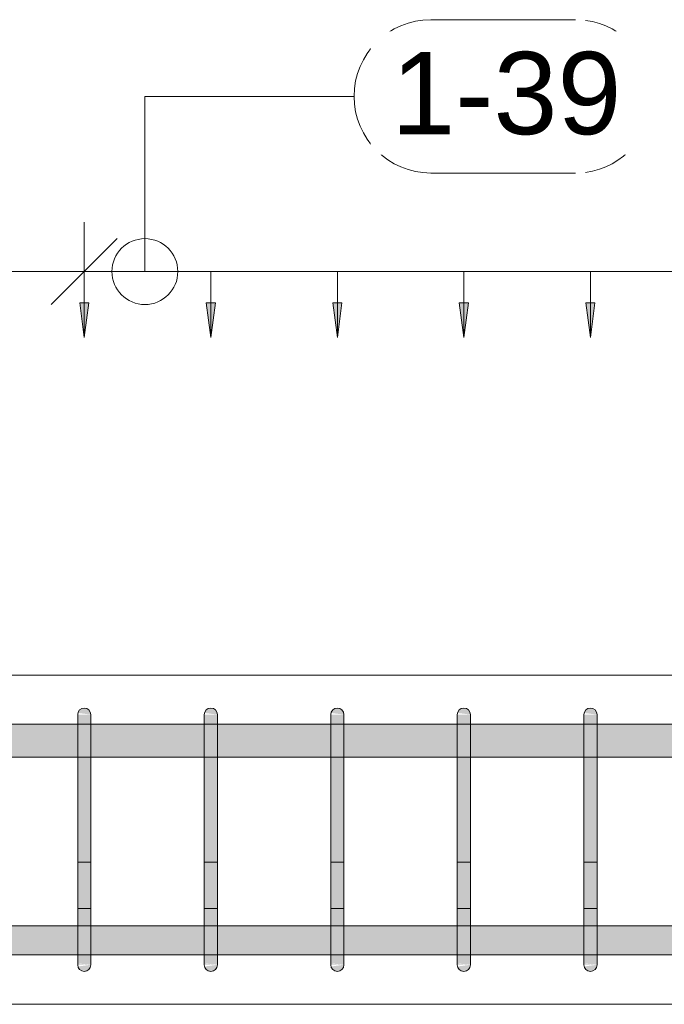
# Model space of a CAD drawing. Header units: millimetres. Extents: x 4307 to 42792, y 1610 to 10025.
# Tile 129 of 256: x 18543 to 19032, y 8670 to 9418. Entities that reach past the tile are written whole.
import ezdxf

# ---------------------------------------------------------------- set-up
doc = ezdxf.new("R2010")
doc.units = ezdxf.units.MM
for name, color, linetype, lineweight in [('A-ANNO-DIMS', 211, 'Continuous', 5), ('A-ANNO-DIMS-25', 211, 'Continuous', 5), ('S-BEAM', 12, 'Continuous', 9), ('S-RBAR', 171, 'Continuous', 5), ('S-RBAR-IDEN', 171, 'Continuous', 5)]:
    doc.layers.add(name, color=color, linetype=linetype, lineweight=lineweight)
doc.styles.add('Arial_1', font='arial.ttf', dxfattribs={"height": 62.5})
doc.styles.add('ISOCPEUR_2', font='isocpeur.ttf', dxfattribs={"width": 0.8, "height": 50})
doc.dimstyles.new('Vnitřní', dxfattribs={"dimscale": 304.8, "dimtxt": 49.799059, "dimasz": 0.164042, "dimexe": 0.123031, "dimexo": 0.0625, "dimgap": 0, "dimtad": 1, "dimdec": 0, "dimzin": 0, "dimdsep": 46, "dimtxsty": 'ISOCPEUR_2', "dimblk1": 'OBLIQUE', "dimblk2": 'OBLIQUE', "dimsah": 1, "dimcen": 0.09, "dimdle": 0.123031, "dimazin": 0, "dimtfac": 1, "dimtdec": 4, "dimtix": 1, "dimtmove": 0, "dimatfit": 3, "dimfxl": 0.123031, "dimfxlon": 1, "dimtvp": 1, "dimtolj": 1, "dimtzin": 0, "dimarcsym": 2})
doc.dimstyles.new('Výztuž_kusy__řezy_', dxfattribs={"dimscale": 304.8, "dimtxt": 0.18, "dimasz": 0, "dimexe": 0, "dimexo": 0.0625, "dimgap": 0.082021, "dimtad": 1, "dimdec": 0, "dimzin": 0, "dimdsep": 46, "dimtxsty": 'Arial_1', "dimblk1": 'NONE', "dimblk2": 'NONE', "dimsah": 1, "dimcen": 0.09, "dimazin": 0, "dimtfac": 1, "dimtdec": 4, "dimtix": 1, "dimtmove": 0, "dimatfit": 3, "dimfxl": 0.164042, "dimfxlon": 1, "dimtvp": 1, "dimtfill": 1, "dimtolj": 1, "dimtzin": 0, "dimarcsym": 2})

# ---------------------------------------------------------------- blocks, each defined once
blk = doc.blocks.new('DIMBLOCK134-V1')
at = {"layer": 'A-ANNO-DIMS-25'}
for points in [[(18591.8, 9176.43), (18595.26, 9202.72), (18588.33, 9202.72)], [(18687.81, 9176.43), (18691.27, 9202.72), (18684.35, 9202.72)]]:
    blk.add_hatch(color=256, dxfattribs=at).paths.add_polyline_path(points)
for p, q in [((18591.8, 9226.43), (18687.81, 9226.43)), ((18591.8, 9226.43), (18591.8, 9226.43)), ((18591.8, 9226.43), (18591.8, 9176.43)), ((18687.81, 9226.43), (18687.81, 9226.43)), ((18687.81, 9226.43), (18687.81, 9176.43)), ((18595.26, 9202.72), (18588.33, 9202.72)), ((18588.33, 9202.72), (18591.8, 9176.43)), ((18591.8, 9176.43), (18595.26, 9202.72)), ((18691.27, 9202.72), (18684.35, 9202.72)), ((18684.35, 9202.72), (18687.81, 9176.43)), ((18687.81, 9176.43), (18691.27, 9202.72))]:
    blk.add_line(p, q, dxfattribs=at)
blk = doc.blocks.new('_None')
blk = doc.blocks.new('DIMBLOCK135-V1')
at = {"layer": 'A-ANNO-DIMS-25'}
for points in [[(18687.81, 9176.43), (18691.27, 9202.72), (18684.35, 9202.72)], [(18783.83, 9176.43), (18787.29, 9202.72), (18780.37, 9202.72)]]:
    blk.add_hatch(color=256, dxfattribs=at).paths.add_polyline_path(points)
for p, q in [((18687.81, 9226.43), (18783.83, 9226.43)), ((18687.81, 9226.43), (18687.81, 9226.43)), ((18687.81, 9226.43), (18687.81, 9176.43)), ((18783.83, 9226.43), (18783.83, 9226.43)), ((18783.83, 9226.43), (18783.83, 9176.43)), ((18691.27, 9202.72), (18684.35, 9202.72)), ((18684.35, 9202.72), (18687.81, 9176.43)), ((18687.81, 9176.43), (18691.27, 9202.72)), ((18787.29, 9202.72), (18780.37, 9202.72)), ((18780.37, 9202.72), (18783.83, 9176.43)), ((18783.83, 9176.43), (18787.29, 9202.72))]:
    blk.add_line(p, q, dxfattribs=at)
blk = doc.blocks.new('DIMBLOCK136-V1')
at = {"layer": 'A-ANNO-DIMS-25'}
for points in [[(18783.83, 9176.43), (18787.29, 9202.72), (18780.37, 9202.72)], [(18879.84, 9176.43), (18883.3, 9202.72), (18876.38, 9202.72)]]:
    blk.add_hatch(color=256, dxfattribs=at).paths.add_polyline_path(points)
for p, q in [((18783.83, 9226.43), (18879.84, 9226.43)), ((18783.83, 9226.43), (18783.83, 9226.43)), ((18783.83, 9226.43), (18783.83, 9176.43)), ((18879.84, 9226.43), (18879.84, 9226.43)), ((18879.84, 9226.43), (18879.84, 9176.43)), ((18787.29, 9202.72), (18780.37, 9202.72)), ((18780.37, 9202.72), (18783.83, 9176.43)), ((18783.83, 9176.43), (18787.29, 9202.72)), ((18883.3, 9202.72), (18876.38, 9202.72)), ((18876.38, 9202.72), (18879.84, 9176.43)), ((18879.84, 9176.43), (18883.3, 9202.72))]:
    blk.add_line(p, q, dxfattribs=at)
blk = doc.blocks.new('DIMBLOCK137-V1')
at = {"layer": 'A-ANNO-DIMS-25'}
for points in [[(18879.84, 9176.43), (18883.3, 9202.72), (18876.38, 9202.72)], [(18975.86, 9176.43), (18979.32, 9202.72), (18972.4, 9202.72)]]:
    blk.add_hatch(color=256, dxfattribs=at).paths.add_polyline_path(points)
for p, q in [((18879.84, 9226.43), (18975.86, 9226.43)), ((18879.84, 9226.43), (18879.84, 9226.43)), ((18879.84, 9226.43), (18879.84, 9176.43)), ((18975.86, 9226.43), (18975.86, 9226.43)), ((18975.86, 9226.43), (18975.86, 9176.43)), ((18883.3, 9202.72), (18876.38, 9202.72)), ((18876.38, 9202.72), (18879.84, 9176.43)), ((18879.84, 9176.43), (18883.3, 9202.72)), ((18979.32, 9202.72), (18972.4, 9202.72)), ((18972.4, 9202.72), (18975.86, 9176.43)), ((18975.86, 9176.43), (18979.32, 9202.72))]:
    blk.add_line(p, q, dxfattribs=at)
blk = doc.blocks.new('DIMBLOCK138-V1')
at = {"layer": 'A-ANNO-DIMS-25'}
for points in [[(18975.86, 9176.43), (18979.32, 9202.72), (18972.4, 9202.72)], [(19071.87, 9176.43), (19075.34, 9202.72), (19068.41, 9202.72)]]:
    blk.add_hatch(color=256, dxfattribs=at).paths.add_polyline_path(points)
for p, q in [((18975.86, 9226.43), (19071.87, 9226.43)), ((18975.86, 9226.43), (18975.86, 9226.43)), ((18975.86, 9226.43), (18975.86, 9176.43)), ((19071.87, 9226.43), (19071.87, 9226.43)), ((19071.87, 9226.43), (19071.87, 9176.43)), ((18979.32, 9202.72), (18972.4, 9202.72)), ((18972.4, 9202.72), (18975.86, 9176.43)), ((18975.86, 9176.43), (18979.32, 9202.72)), ((19075.34, 9202.72), (19068.41, 9202.72)), ((19068.41, 9202.72), (19071.87, 9176.43)), ((19071.87, 9176.43), (19075.34, 9202.72))]:
    blk.add_line(p, q, dxfattribs=at)
blk = doc.blocks.new('DIMBLOCK147-V1')
at = {"layer": 'A-ANNO-DIMS-25'}
for points in [[(18591.8, 9176.43), (18595.26, 9202.72), (18588.33, 9202.72)], [(18687.81, 9176.43), (18691.27, 9202.72), (18684.35, 9202.72)], [(18783.83, 9176.43), (18787.29, 9202.72), (18780.37, 9202.72)], [(18879.84, 9176.43), (18883.3, 9202.72), (18876.38, 9202.72)], [(18975.86, 9176.43), (18979.32, 9202.72), (18972.4, 9202.72)], [(19071.87, 9176.43), (19075.34, 9202.72), (19068.41, 9202.72)], [(19167.89, 9176.43), (19171.35, 9202.72), (19164.43, 9202.72)], [(19263.91, 9176.43), (19267.37, 9202.72), (19260.44, 9202.72)], [(19359.92, 9176.43), (19363.38, 9202.72), (19356.46, 9202.72)], [(19455.94, 9176.43), (19459.4, 9202.72), (19452.48, 9202.72)], [(19551.95, 9176.43), (19555.41, 9202.72), (19548.49, 9202.72)], [(19647.97, 9176.43), (19651.43, 9202.72), (19644.51, 9202.72)], [(19743.98, 9176.43), (19747.45, 9202.72), (19740.52, 9202.72)], [(19840, 9176.43), (19843.46, 9202.72), (19836.54, 9202.72)]]:
    blk.add_hatch(color=256, dxfattribs=at).paths.add_polyline_path(points)
for p, q in [((18591.8, 9226.43), (19840, 9226.43)), ((18591.8, 9226.43), (18687.81, 9226.43)), ((18591.8, 9226.43), (18591.8, 9226.43)), ((18591.8, 9226.43), (18591.8, 9176.43)), ((18687.81, 9226.43), (18783.83, 9226.43)), ((18687.81, 9226.43), (18687.81, 9226.43)), ((18687.81, 9226.43), (18687.81, 9176.43)), ((18783.83, 9226.43), (18879.84, 9226.43)), ((18783.83, 9226.43), (18783.83, 9226.43)), ((18783.83, 9226.43), (18783.83, 9176.43)), ((18879.84, 9226.43), (18975.86, 9226.43)), ((18879.84, 9226.43), (18879.84, 9226.43)), ((18879.84, 9226.43), (18879.84, 9176.43)), ((18975.86, 9226.43), (19071.87, 9226.43)), ((18975.86, 9226.43), (18975.86, 9226.43)), ((18975.86, 9226.43), (18975.86, 9176.43)), ((19071.87, 9226.43), (19167.89, 9226.43)), ((19071.87, 9226.43), (19071.87, 9226.43)), ((19071.87, 9226.43), (19071.87, 9176.43)), ((19167.89, 9226.43), (19263.91, 9226.43)), ((19167.89, 9226.43), (19167.89, 9226.43)), ((19167.89, 9226.43), (19167.89, 9176.43)), ((19263.91, 9226.43), (19359.92, 9226.43)), ((19263.91, 9226.43), (19263.91, 9226.43)), ((19263.91, 9226.43), (19263.91, 9176.43)), ((19359.92, 9226.43), (19455.94, 9226.43)), ((19359.92, 9226.43), (19359.92, 9226.43)), ((19359.92, 9226.43), (19359.92, 9176.43)), ((19455.94, 9226.43), (19551.95, 9226.43)), ((19455.94, 9226.43), (19455.94, 9226.43)), ((19455.94, 9226.43), (19455.94, 9176.43)), ((19551.95, 9226.43), (19647.97, 9226.43)), ((19551.95, 9226.43), (19551.95, 9226.43)), ((19551.95, 9226.43), (19551.95, 9176.43)), ((19647.97, 9226.43), (19743.98, 9226.43)), ((19647.97, 9226.43), (19647.97, 9226.43)), ((19647.97, 9226.43), (19647.97, 9176.43)), ((19743.98, 9226.43), (19840, 9226.43)), ((19743.98, 9226.43), (19743.98, 9226.43)), ((19743.98, 9226.43), (19743.98, 9176.43)), ((19840, 9226.43), (19840, 9226.43)), ((19840, 9226.43), (19840, 9176.43)), ((18595.26, 9202.72), (18588.33, 9202.72)), ((18588.33, 9202.72), (18591.8, 9176.43)), ((18591.8, 9176.43), (18595.26, 9202.72)), ((18691.27, 9202.72), (18684.35, 9202.72)), ((18684.35, 9202.72), (18687.81, 9176.43)), ((18687.81, 9176.43), (18691.27, 9202.72)), ((18787.29, 9202.72), (18780.37, 9202.72)), ((18780.37, 9202.72), (18783.83, 9176.43)), ((18783.83, 9176.43), (18787.29, 9202.72)), ((18883.3, 9202.72), (18876.38, 9202.72)), ((18876.38, 9202.72), (18879.84, 9176.43)), ((18879.84, 9176.43), (18883.3, 9202.72)), ((18979.32, 9202.72), (18972.4, 9202.72)), ((18972.4, 9202.72), (18975.86, 9176.43)), ((18975.86, 9176.43), (18979.32, 9202.72)), ((19075.34, 9202.72), (19068.41, 9202.72)), ((19068.41, 9202.72), (19071.87, 9176.43)), ((19071.87, 9176.43), (19075.34, 9202.72)), ((19171.35, 9202.72), (19164.43, 9202.72)), ((19164.43, 9202.72), (19167.89, 9176.43)), ((19167.89, 9176.43), (19171.35, 9202.72)), ((19267.37, 9202.72), (19260.44, 9202.72)), ((19260.44, 9202.72), (19263.91, 9176.43)), ((19263.91, 9176.43), (19267.37, 9202.72)), ((19363.38, 9202.72), (19356.46, 9202.72)), ((19356.46, 9202.72), (19359.92, 9176.43)), ((19359.92, 9176.43), (19363.38, 9202.72)), ((19459.4, 9202.72), (19452.48, 9202.72)), ((19452.48, 9202.72), (19455.94, 9176.43)), ((19455.94, 9176.43), (19459.4, 9202.72)), ((19555.41, 9202.72), (19548.49, 9202.72)), ((19548.49, 9202.72), (19551.95, 9176.43)), ((19551.95, 9176.43), (19555.41, 9202.72)), ((19651.43, 9202.72), (19644.51, 9202.72)), ((19644.51, 9202.72), (19647.97, 9176.43)), ((19647.97, 9176.43), (19651.43, 9202.72)), ((19747.45, 9202.72), (19740.52, 9202.72)), ((19740.52, 9202.72), (19743.98, 9176.43)), ((19743.98, 9176.43), (19747.45, 9202.72)), ((19843.46, 9202.72), (19836.54, 9202.72)), ((19836.54, 9202.72), (19840, 9176.43)), ((19840, 9176.43), (19843.46, 9202.72))]:
    blk.add_line(p, q, dxfattribs=at)
blk = doc.blocks.new('Popisek výztuže__BEZ NATOČENÍ_ - _Typ_ množství_PRAVÝ _řezy_-573725-V1')
at = {"layer": 'S-RBAR-IDEN'}
for p, q in [((5911.19, 9413.62), (5801.5, 9413.62)), ((5801.5, 9297.19), (5911.19, 9297.19))]:
    blk.add_line(p, q, dxfattribs=at)
for centre, start, end in [((5801.5, 9355.4), 90, 270), ((5911.19, 9355.4), 277.64339, 82.35661)]:
    blk.add_arc(centre, 58.22, start, end, dxfattribs=at)
blk = doc.blocks.new('DIMBLOCK213-V1')
at = {"layer": 'A-ANNO-DIMS-25'}
for p, q in [((18420.85, 9226.43), (18420.85, 9263.93)), ((18591.8, 9226.43), (18591.8, 9263.93)), ((18420.85, 9226.43), (18445.85, 9251.43)), ((18591.8, 9226.43), (18616.8, 9251.43)), ((18383.35, 9226.43), (18629.3, 9226.43)), ((18420.85, 9226.43), (18395.85, 9201.43)), ((18420.85, 9226.43), (18420.85, 9188.93)), ((18591.8, 9226.43), (18566.8, 9201.43)), ((18591.8, 9226.43), (18591.8, 9188.93))]:
    blk.add_line(p, q, dxfattribs=at)
at = {"layer": 'A-ANNO-DIMS-25', "color": 0, "insert": (18472.33, 9291.76), "char_height": 50, "width": 81.5938, "attachment_point": 1, "line_spacing_factor": 1.149209, "style": 'ISOCPEUR_2'}
blk.add_mtext('171', dxfattribs=at)
blk = doc.blocks.new('_Oblique')
at = {"color": 0, "linetype": 'ByBlock', "lineweight": -2}
blk.add_line((-0.5, -0.5), (0.5, 0.5), dxfattribs=at)

msp = doc.modelspace()

# ---------------------------------------------------------------- hatches: boundary and pattern name
at = {"layer": 'S-RBAR'}
for points in [[(18596.8, 8890), (18596.62, 8891.29), (18596.13, 8892.5), (18595.33, 8893.54), (18594.3, 8894.33), (18593.09, 8894.83), (18591.8, 8895), (18590.5, 8894.83), (18589.3, 8894.33), (18588.26, 8893.54), (18587.47, 8892.5), (18586.97, 8891.29), (18596.62, 8890.02)], [(18692.81, 8890), (18692.64, 8891.29), (18692.14, 8892.5), (18691.35, 8893.54), (18690.31, 8894.33), (18689.11, 8894.83), (18687.81, 8895), (18686.52, 8894.83), (18685.31, 8894.33), (18684.28, 8893.54), (18683.48, 8892.5), (18682.98, 8891.29), (18692.64, 8890.02)], [(18788.83, 8890), (18788.66, 8891.29), (18788.16, 8892.5), (18787.36, 8893.54), (18786.33, 8894.33), (18785.12, 8894.83), (18783.83, 8895), (18782.53, 8894.83), (18781.33, 8894.33), (18780.29, 8893.54), (18779.5, 8892.5), (18779, 8891.29), (18788.66, 8890.02)], [(18884.84, 8890), (18884.67, 8891.29), (18884.17, 8892.5), (18883.38, 8893.54), (18882.34, 8894.33), (18881.14, 8894.83), (18879.84, 8895), (18878.55, 8894.83), (18877.34, 8894.33), (18876.31, 8893.54), (18875.51, 8892.5), (18875.01, 8891.29), (18884.67, 8890.02)], [(18980.86, 8890), (18980.69, 8891.29), (18980.19, 8892.5), (18979.39, 8893.54), (18978.36, 8894.33), (18977.15, 8894.83), (18975.86, 8895), (18974.56, 8894.83), (18973.36, 8894.33), (18972.32, 8893.54), (18971.53, 8892.5), (18971.03, 8891.29), (18980.69, 8890.02)], [(18596.8, 8865), (18596.8, 8890), (18586.8, 8890), (18586.8, 8865)], [(18692.81, 8865), (18692.81, 8890), (18682.81, 8890), (18682.81, 8865)], [(18788.83, 8865), (18788.83, 8890), (18778.83, 8890), (18778.83, 8865)], [(18884.84, 8865), (18884.84, 8890), (18874.84, 8890), (18874.84, 8865)], [(18980.86, 8865), (18980.86, 8890), (18970.86, 8890), (18970.86, 8865)], [(18596.8, 8725), (18596.8, 8865), (18586.8, 8865), (18586.8, 8725)], [(18692.81, 8725), (18692.81, 8865), (18682.81, 8865), (18682.81, 8725)], [(18788.83, 8725), (18788.83, 8865), (18778.83, 8865), (18778.83, 8725)], [(18884.84, 8725), (18884.84, 8865), (18874.84, 8865), (18874.84, 8725)], [(18980.86, 8725), (18980.86, 8865), (18970.86, 8865), (18970.86, 8725)], [(18591.8, 8695), (18593.09, 8695.17), (18594.3, 8695.67), (18595.33, 8696.46), (18596.13, 8697.5), (18596.62, 8698.71), (18596.62, 8699.98), (18586.97, 8698.71), (18587.47, 8697.5), (18588.26, 8696.46), (18589.3, 8695.67), (18590.5, 8695.17)], [(18687.81, 8695), (18689.11, 8695.17), (18690.31, 8695.67), (18691.35, 8696.46), (18692.14, 8697.5), (18692.64, 8698.71), (18692.64, 8699.98), (18682.98, 8698.71), (18683.48, 8697.5), (18684.28, 8696.46), (18685.31, 8695.67), (18686.52, 8695.17)], [(18783.83, 8695), (18785.12, 8695.17), (18786.33, 8695.67), (18787.36, 8696.46), (18788.16, 8697.5), (18788.66, 8698.71), (18788.66, 8699.98), (18779, 8698.71), (18779.5, 8697.5), (18780.29, 8696.46), (18781.33, 8695.67), (18782.53, 8695.17)], [(18879.84, 8695), (18881.14, 8695.17), (18882.34, 8695.67), (18883.38, 8696.46), (18884.17, 8697.5), (18884.67, 8698.71), (18884.67, 8699.98), (18875.01, 8698.71), (18875.51, 8697.5), (18876.31, 8696.46), (18877.34, 8695.67), (18878.55, 8695.17)], [(18975.86, 8695), (18977.15, 8695.17), (18978.36, 8695.67), (18979.39, 8696.46), (18980.19, 8697.5), (18980.69, 8698.71), (18980.69, 8699.98), (18971.03, 8698.71), (18971.53, 8697.5), (18972.32, 8696.46), (18974.38, 8695.25), (18974.56, 8695.17)]]:
    msp.add_hatch(color=7, dxfattribs=at).paths.add_polyline_path(points)
h = msp.add_hatch(color=7, dxfattribs=at)
h.paths.add_polyline_path([(20245, 8857.8), (20285, 8857.8), (20285, 8882.8), (20245, 8882.8), (20245, 8865)])
h.paths.add_polyline_path([(17757.12, 8857.8), (17848.61, 8857.8), (17848.61, 8882.8), (17685, 8882.8), (17685, 8857.8)])
h.paths.add_polyline_path([(17858.61, 8857.8), (18037.69, 8857.8), (18037.69, 8882.8), (17858.61, 8882.8), (17858.61, 8865)])
h.paths.add_polyline_path([(22355.4, 8857.8), (22355.4, 8882.8), (22182.9, 8882.8), (22182.9, 8857.8), (22312.04, 8857.8)])
h.paths.add_polyline_path([(18047.69, 8857.8), (18226.77, 8857.8), (18226.77, 8882.8), (18047.69, 8882.8), (18047.69, 8865)])
h.paths.add_polyline_path([(18236.77, 8857.8), (18415.85, 8857.8), (18415.85, 8882.8), (18236.77, 8882.8), (18236.77, 8865)])
h.paths.add_polyline_path([(18425.85, 8857.8), (18586.8, 8857.8), (18586.8, 8882.8), (18425.85, 8882.8), (18425.85, 8865)])
h.paths.add_polyline_path([(18596.8, 8857.8), (18682.81, 8857.8), (18682.81, 8882.8), (18596.8, 8882.8), (18596.8, 8865)])
h.paths.add_polyline_path([(22172.9, 8857.8), (22172.9, 8882.8), (22000.4, 8882.8), (22000.4, 8857.8), (22154.97, 8857.8)])
h.paths.add_polyline_path([(18692.81, 8857.8), (18778.83, 8857.8), (18778.83, 8882.8), (18692.81, 8882.8), (18692.81, 8865)])
h.paths.add_polyline_path([(18788.83, 8857.8), (18874.84, 8857.8), (18874.84, 8882.8), (18788.83, 8882.8), (18788.83, 8865)])
h.paths.add_polyline_path([(18884.84, 8857.8), (18970.86, 8857.8), (18970.86, 8882.8), (18884.84, 8882.8), (18884.84, 8865)])
h.paths.add_polyline_path([(18980.86, 8857.8), (19066.87, 8857.8), (19066.87, 8882.8), (18980.86, 8882.8), (18980.86, 8865)])
h.paths.add_polyline_path([(19076.87, 8857.8), (19162.89, 8857.8), (19162.89, 8882.8), (19076.87, 8882.8), (19076.87, 8865)])
h.paths.add_polyline_path([(21990.4, 8857.8), (21990.4, 8882.8), (21817.9, 8882.8), (21817.9, 8857.8), (21919.37, 8857.8)])
h.paths.add_polyline_path([(19172.89, 8857.8), (19258.91, 8857.8), (19258.91, 8882.8), (19172.89, 8882.8), (19172.89, 8865)])
h.paths.add_polyline_path([(19268.91, 8857.8), (19354.92, 8857.8), (19354.92, 8882.8), (19268.91, 8882.8), (19268.91, 8865)])
h.paths.add_polyline_path([(19364.92, 8857.8), (19450.94, 8857.8), (19450.94, 8882.8), (19364.92, 8882.8), (19364.92, 8865)])
h.paths.add_polyline_path([(19460.94, 8857.8), (19546.95, 8857.8), (19546.95, 8882.8), (19460.94, 8882.8), (19460.94, 8865)])
h.paths.add_polyline_path([(19556.95, 8857.8), (19642.97, 8857.8), (19642.97, 8882.8), (19556.95, 8882.8), (19556.95, 8865)])
h.paths.add_polyline_path([(21807.9, 8857.8), (21807.9, 8882.8), (21658.58, 8882.8), (21658.58, 8857.8), (21762.31, 8857.8)])
h.paths.add_polyline_path([(19652.97, 8857.8), (19738.98, 8857.8), (19738.98, 8882.8), (19652.97, 8882.8), (19652.97, 8865)])
h.paths.add_polyline_path([(19748.98, 8857.8), (19835, 8857.8), (19835, 8882.8), (19748.98, 8882.8), (19748.98, 8865)])
h.paths.add_polyline_path([(19845, 8857.8), (19935, 8857.8), (19935, 8882.8), (19845, 8882.8), (19845, 8865)])
h.paths.add_polyline_path([(19945, 8857.8), (19985, 8857.8), (19985, 8882.8), (19945, 8882.8), (19945, 8865)])
h.paths.add_polyline_path([(19995, 8857.8), (20035, 8857.8), (20035, 8882.8), (19995, 8882.8), (19995, 8865)])
h.paths.add_polyline_path([(21648.58, 8857.8), (21648.58, 8882.8), (21562.63, 8882.8), (21562.63, 8857.8), (21605.24, 8857.8)])
h.paths.add_polyline_path([(20095, 8857.8), (20135, 8857.8), (20135, 8882.8), (20095, 8882.8), (20095, 8865)])
h.paths.add_polyline_path([(20045, 8857.8), (20085, 8857.8), (20085, 8882.8), (20045, 8882.8), (20045, 8865)])
h.paths.add_polyline_path([(20145, 8857.8), (20185, 8857.8), (20185, 8882.8), (20145, 8882.8), (20145, 8865)])
h.paths.add_polyline_path([(20195, 8857.8), (20235, 8857.8), (20235, 8882.8), (20195, 8882.8), (20195, 8865)])
h.paths.add_polyline_path([(21552.63, 8857.8), (21552.63, 8882.8), (21466.67, 8882.8), (21466.67, 8857.8), (21526.71, 8857.8)])
h.paths.add_polyline_path([(20345, 8857.8), (20385, 8857.8), (20385, 8882.8), (20345, 8882.8), (20345, 8865)])
h.paths.add_polyline_path([(20295, 8857.8), (20335, 8857.8), (20335, 8882.8), (20295, 8882.8), (20295, 8865)])
h.paths.add_polyline_path([(20395, 8857.8), (20435, 8857.8), (20435, 8882.8), (20395, 8882.8), (20395, 8865)])
h.paths.add_polyline_path([(21456.67, 8857.8), (21456.67, 8882.8), (21370.72, 8882.8), (21370.72, 8857.8), (21448.17, 8857.8)])
h.paths.add_polyline_path([(20495, 8857.8), (20535, 8857.8), (20535, 8882.8), (20495, 8882.8), (20495, 8865)])
h.paths.add_polyline_path([(20445, 8857.8), (20485, 8857.8), (20485, 8882.8), (20445, 8882.8), (20445, 8865)])
h.paths.add_polyline_path([(20545, 8857.8), (20585, 8857.8), (20585, 8882.8), (20545, 8882.8), (20545, 8865)])
h.paths.add_polyline_path([(20645, 8857.8), (20685, 8857.8), (20685, 8882.8), (20645, 8882.8), (20645, 8865)])
h.paths.add_polyline_path([(20595, 8857.8), (20635, 8857.8), (20635, 8882.8), (20595, 8882.8), (20595, 8865)])
h.paths.add_polyline_path([(20695, 8857.8), (20785, 8857.8), (20785, 8882.8), (20695, 8882.8), (20695, 8865)])
h.paths.add_polyline_path([(20795, 8857.8), (20880.95, 8857.8), (20880.95, 8882.8), (20795, 8882.8), (20795, 8865)])
h.paths.add_polyline_path([(21360.72, 8857.8), (21360.72, 8882.8), (21274.77, 8882.8), (21274.77, 8857.8), (21291.11, 8857.8)])
h.paths.add_polyline_path([(20890.95, 8857.8), (20976.91, 8857.8), (20976.91, 8882.8), (20890.95, 8882.8), (20890.95, 8865)])
h.paths.add_polyline_path([(20986.91, 8857.8), (21072.86, 8857.8), (21072.86, 8882.8), (20986.91, 8882.8), (20986.91, 8865)])
h.paths.add_polyline_path([(21082.86, 8857.8), (21168.81, 8857.8), (21168.81, 8882.8), (21082.86, 8882.8), (21082.86, 8865)])
h.paths.add_polyline_path([(21178.81, 8857.8), (21264.77, 8857.8), (21264.77, 8882.8), (21178.81, 8882.8), (21178.81, 8865)])
h = msp.add_hatch(color=7, dxfattribs=at)
h.paths.add_polyline_path([(17659.53, 8707.64), (17659.53, 8729.64), (17480.45, 8729.64), (17480.45, 8707.64), (17639.32, 8707.64)])
h.paths.add_polyline_path([(16743.2, 8707.64), (16903.2, 8707.92), (16903.2, 8729.64), (16743.2, 8729.64), (16743.2, 8707.92)])
h.paths.add_polyline_path([(16733.2, 8707.64), (16733.2, 8729.64), (16647.19, 8729.64), (16647.19, 8707.64), (16696.92, 8707.64)])
h.paths.add_polyline_path([(15045, 8707.64), (15085, 8707.92), (15085, 8729.64), (15045, 8729.64), (15045, 8707.92)])
h.paths.add_polyline_path([(16913.2, 8707.64), (17092.29, 8707.92), (17092.29, 8729.64), (16913.2, 8729.64), (16913.2, 8707.92)])
h.paths.add_polyline_path([(16637.19, 8707.64), (16637.19, 8729.64), (16551.17, 8729.64), (16551.17, 8707.64), (16618.39, 8707.64)])
h.paths.add_polyline_path([(20285, 8707.64), (20285, 8729.64), (20245, 8729.64), (20245, 8707.64), (20270.18, 8707.64)])
h.paths.add_polyline_path([(17102.29, 8707.64), (17281.37, 8707.92), (17281.37, 8729.64), (17102.29, 8729.64), (17102.29, 8707.92)])
h.paths.add_polyline_path([(16541.17, 8707.64), (16541.17, 8729.64), (16455.16, 8729.64), (16455.16, 8707.64), (16539.86, 8707.64)])
h.paths.add_polyline_path([(20302.3, 8707.64), (20302.3, 8729.64), (20295, 8729.64), (20295, 8707.64)])
h.paths.add_polyline_path([(17291.37, 8707.64), (17470.45, 8707.92), (17470.45, 8729.64), (17291.37, 8729.64), (17291.37, 8707.92)])
h.paths.add_polyline_path([(15027.7, 8707.64), (15035, 8707.92), (15035, 8729.64), (15027.7, 8729.64), (15027.7, 8707.92)])
h.paths.add_polyline_path([(16445.16, 8707.64), (16445.16, 8729.64), (16359.14, 8729.64), (16359.14, 8707.64), (16422.06, 8707.64)])
h.paths.add_polyline_path([(17669.53, 8707.64), (17848.61, 8707.92), (17848.61, 8729.64), (17669.53, 8729.64), (17669.53, 8707.92)])
h.paths.add_polyline_path([(16349.14, 8707.64), (16349.14, 8729.64), (16263.13, 8729.64), (16263.13, 8707.64), (16343.52, 8707.64)])
h.paths.add_polyline_path([(15095, 8707.64), (15135, 8707.92), (15135, 8729.64), (15095, 8729.64), (15095, 8707.92)])
h.paths.add_polyline_path([(17858.61, 8707.64), (18037.69, 8707.92), (18037.69, 8729.64), (17858.61, 8729.64), (17858.61, 8707.92)])
h.paths.add_polyline_path([(15145, 8707.64), (15185, 8707.92), (15185, 8729.64), (15145, 8729.64), (15145, 8707.92)])
h.paths.add_polyline_path([(18047.69, 8707.64), (18226.77, 8707.92), (18226.77, 8729.64), (18047.69, 8729.64), (18047.69, 8707.92)])
h.paths.add_polyline_path([(20235, 8707.64), (20235, 8729.64), (20195, 8729.64), (20195, 8707.64), (20230.91, 8707.64)])
h.paths.add_polyline_path([(16253.13, 8707.64), (16253.13, 8729.64), (16167.11, 8729.64), (16167.11, 8707.64), (16225.72, 8707.64)])
h.paths.add_polyline_path([(16157.11, 8707.64), (16157.11, 8729.64), (16071.09, 8729.64), (16071.09, 8707.64), (16147.19, 8707.64)])
h.paths.add_polyline_path([(18236.77, 8707.64), (18415.85, 8707.92), (18415.85, 8729.64), (18236.77, 8729.64), (18236.77, 8707.92)])
h.paths.add_polyline_path([(18425.85, 8707.64), (18586.8, 8707.92), (18586.8, 8729.64), (18425.85, 8729.64), (18425.85, 8707.92)])
h.paths.add_polyline_path([(20185, 8707.64), (20185, 8729.64), (20145, 8729.64), (20145, 8707.64), (20152.38, 8707.64)])
h.paths.add_polyline_path([(18596.8, 8707.64), (18682.81, 8707.92), (18682.81, 8729.64), (18596.8, 8729.64), (18596.8, 8707.92)])
h.paths.add_polyline_path([(20135, 8707.64), (20135, 8729.64), (20095, 8729.64), (20095, 8707.64), (20113.11, 8707.64)])
h.paths.add_polyline_path([(18692.81, 8707.64), (18778.83, 8707.92), (18778.83, 8729.64), (18692.81, 8729.64), (18692.81, 8707.92)])
h.paths.add_polyline_path([(16061.09, 8707.64), (16061.09, 8729.64), (15975.08, 8729.64), (15975.08, 8707.64), (16029.39, 8707.64)])
h.paths.add_polyline_path([(15965.08, 8707.64), (15965.08, 8729.64), (15879.06, 8729.64), (15879.06, 8707.64), (15950.86, 8707.64)])
h.paths.add_polyline_path([(18788.83, 8707.64), (18874.84, 8707.92), (18874.84, 8729.64), (18788.83, 8729.64), (18788.83, 8707.92)])
h.paths.add_polyline_path([(18884.84, 8707.64), (18970.86, 8707.92), (18970.86, 8729.64), (18884.84, 8729.64), (18884.84, 8707.92)])
h.paths.add_polyline_path([(15195, 8707.64), (15235, 8707.92), (15235, 8729.64), (15195, 8729.64), (15195, 8707.92)])
h.paths.add_polyline_path([(18980.86, 8707.64), (19066.87, 8707.92), (19066.87, 8729.64), (18980.86, 8729.64), (18980.86, 8707.92)])
h.paths.add_polyline_path([(15869.06, 8707.64), (15869.06, 8729.64), (15783.05, 8729.64), (15783.05, 8707.64), (15833.06, 8707.64)])
h.paths.add_polyline_path([(15773.05, 8707.64), (15773.05, 8729.64), (15687.03, 8729.64), (15687.03, 8707.64), (15754.52, 8707.64)])
h.paths.add_polyline_path([(19076.87, 8707.64), (19162.89, 8707.92), (19162.89, 8729.64), (19076.87, 8729.64), (19076.87, 8707.92)])
h.paths.add_polyline_path([(20085, 8707.64), (20085, 8729.64), (20045, 8729.64), (20045, 8707.64), (20073.85, 8707.64)])
h.paths.add_polyline_path([(15677.03, 8707.64), (15677.03, 8729.64), (15591.02, 8729.64), (15591.02, 8707.64), (15675.99, 8707.64)])
h.paths.add_polyline_path([(19172.89, 8707.64), (19258.91, 8707.92), (19258.91, 8729.64), (19172.89, 8729.64), (19172.89, 8707.92)])
h.paths.add_polyline_path([(19268.91, 8707.64), (19354.92, 8707.92), (19354.92, 8729.64), (19268.91, 8729.64), (19268.91, 8707.92)])
h.paths.add_polyline_path([(20035, 8707.64), (20035, 8729.64), (19995, 8729.64), (19995, 8707.64), (20034.58, 8707.64)])
h.paths.add_polyline_path([(15581.02, 8707.64), (15581.02, 8729.64), (15495, 8729.64), (15495, 8707.64), (15558.19, 8707.64)])
h.paths.add_polyline_path([(19364.92, 8707.64), (19450.94, 8707.92), (19450.94, 8729.64), (19364.92, 8729.64), (19364.92, 8707.92)])
h.paths.add_polyline_path([(19460.94, 8707.64), (19546.95, 8707.92), (19546.95, 8729.64), (19460.94, 8729.64), (19460.94, 8707.92)])
h.paths.add_polyline_path([(19985, 8707.64), (19985, 8729.64), (19945, 8729.64), (19945, 8707.64), (19956.05, 8707.64)])
h.paths.add_polyline_path([(15485, 8707.64), (15485, 8729.64), (15395, 8729.64), (15395, 8707.64), (15479.66, 8707.64)])
h.paths.add_polyline_path([(19556.95, 8707.64), (19642.97, 8707.92), (19642.97, 8729.64), (19556.95, 8729.64), (19556.95, 8707.92)])
h.paths.add_polyline_path([(15385, 8707.64), (15385, 8729.64), (15345, 8729.64), (15345, 8707.64), (15361.86, 8707.64)])
h.paths.add_polyline_path([(19652.97, 8707.64), (19738.98, 8707.92), (19738.98, 8729.64), (19652.97, 8729.64), (19652.97, 8707.92)])
h.paths.add_polyline_path([(15245, 8707.64), (15285, 8707.92), (15285, 8729.64), (15245, 8729.64), (15245, 8707.92)])
h.paths.add_polyline_path([(19748.98, 8707.64), (19835, 8707.92), (19835, 8729.64), (19748.98, 8729.64), (19748.98, 8707.92)])
h.paths.add_polyline_path([(15295, 8707.64), (15335, 8707.92), (15335, 8729.64), (15295, 8729.64), (15295, 8707.92)])
h.paths.add_polyline_path([(19845, 8707.64), (19935, 8707.92), (19935, 8729.64), (19845, 8729.64), (19845, 8707.92)])
h = msp.add_hatch(color=7, dxfattribs=at)
h.paths.add_polyline_path([(18596.8, 8703.08), (18596.8, 8703.74), (18595.44, 8703.89), (18594.59, 8703.51)])
h.paths.add_polyline_path([(18591.3, 8705.53), (18589.62, 8707.49), (18586.8, 8707.92), (18586.8, 8706.75)])
h.paths.add_polyline_path([(18596.8, 8711.72), (18596.8, 8713.44), (18586.8, 8715.43), (18591.52, 8711.91)])
h.paths.add_polyline_path([(18594.77, 8724.03), (18596.8, 8724.24), (18596.8, 8725), (18586.8, 8725), (18586.8, 8724.03)])
h = msp.add_hatch(color=7, dxfattribs=at)
h.paths.add_polyline_path([(18586.8, 8715.43), (18596.8, 8713.44), (18596.8, 8724.24), (18594.77, 8724.03), (18586.8, 8724.03), (18586.8, 8719.69)])
h.paths.add_polyline_path([(18596.8, 8700), (18596.8, 8703.08), (18594.59, 8703.51), (18595.44, 8703.89), (18596.8, 8703.74), (18596.8, 8711.72), (18592.26, 8711.99), (18586.8, 8715.43), (18586.8, 8708.15), (18589.77, 8707.32), (18591.3, 8705.53), (18586.8, 8706.75), (18586.97, 8700.99), (18588.88, 8700.85), (18593.09, 8700.4)])
h.paths.add_polyline_path([(18596.8, 8700), (18586.8, 8700.85), (18586.97, 8700), (18591.8, 8700)])
h = msp.add_hatch(color=7, dxfattribs=at)
h.paths.add_polyline_path([(18692.81, 8703.08), (18692.81, 8703.74), (18691.45, 8703.89), (18690.61, 8703.51)])
h.paths.add_polyline_path([(18687.32, 8705.53), (18685.64, 8707.49), (18682.81, 8707.92), (18682.81, 8706.75)])
h.paths.add_polyline_path([(18692.81, 8711.72), (18692.81, 8713.44), (18682.81, 8715.43), (18687.54, 8711.91)])
h.paths.add_polyline_path([(18690.78, 8724.03), (18692.81, 8724.24), (18692.81, 8725), (18682.81, 8725), (18682.81, 8724.03)])
h = msp.add_hatch(color=7, dxfattribs=at)
h.paths.add_polyline_path([(18692.81, 8700), (18692.81, 8703.08), (18690.61, 8703.51), (18691.45, 8703.89), (18692.81, 8703.74), (18692.81, 8711.72), (18688.28, 8711.99), (18682.81, 8715.43), (18682.81, 8708.15), (18685.78, 8707.32), (18687.32, 8705.53), (18682.81, 8706.75), (18682.98, 8700.99), (18684.9, 8700.85), (18689.11, 8700.4)])
h.paths.add_polyline_path([(18692.81, 8700), (18682.81, 8700.85), (18682.98, 8700), (18687.81, 8700)])
h.paths.add_polyline_path([(18692.81, 8713.44), (18692.81, 8724.24), (18690.78, 8724.03), (18682.81, 8724.03), (18682.81, 8715.43)])
h = msp.add_hatch(color=7, dxfattribs=at)
h.paths.add_polyline_path([(18788.83, 8703.08), (18788.83, 8703.74), (18787.47, 8703.89), (18786.62, 8703.51)])
h.paths.add_polyline_path([(18783.34, 8705.53), (18781.65, 8707.49), (18778.83, 8707.92), (18778.83, 8706.75)])
h.paths.add_polyline_path([(18788.83, 8711.72), (18788.83, 8713.44), (18778.83, 8715.43), (18783.55, 8711.91)])
h.paths.add_polyline_path([(18786.8, 8724.03), (18788.83, 8724.24), (18788.83, 8725), (18778.83, 8725), (18778.83, 8724.03)])
h = msp.add_hatch(color=7, dxfattribs=at)
h.paths.add_polyline_path([(18778.83, 8715.43), (18788.83, 8713.44), (18788.83, 8724.24), (18786.8, 8724.03), (18778.83, 8724.03), (18778.83, 8719.69)])
h.paths.add_polyline_path([(18788.83, 8700), (18788.83, 8703.08), (18786.62, 8703.51), (18787.47, 8703.89), (18788.83, 8703.74), (18788.83, 8711.72), (18784.3, 8711.99), (18778.83, 8715.43), (18778.83, 8708.15), (18781.8, 8707.32), (18783.34, 8705.53), (18778.83, 8706.75), (18779, 8700.99), (18780.91, 8700.85), (18785.12, 8700.4)])
h.paths.add_polyline_path([(18788.83, 8700), (18778.83, 8700.85), (18779, 8700), (18783.83, 8700)])
h = msp.add_hatch(color=7, dxfattribs=at)
h.paths.add_polyline_path([(18884.84, 8703.08), (18884.84, 8703.74), (18883.49, 8703.89), (18882.64, 8703.51)])
h.paths.add_polyline_path([(18879.35, 8705.53), (18877.67, 8707.49), (18874.84, 8707.92), (18874.84, 8706.75)])
h.paths.add_polyline_path([(18884.84, 8711.72), (18884.84, 8713.44), (18874.84, 8715.43), (18879.57, 8711.91)])
h.paths.add_polyline_path([(18882.81, 8724.03), (18884.84, 8724.24), (18884.84, 8725), (18874.84, 8725), (18874.84, 8724.03)])
h = msp.add_hatch(color=7, dxfattribs=at)
h.paths.add_polyline_path([(18884.84, 8700), (18884.84, 8703.08), (18882.64, 8703.51), (18883.49, 8703.89), (18884.84, 8703.74), (18884.84, 8711.72), (18880.31, 8711.99), (18874.84, 8715.43), (18874.84, 8708.15), (18877.81, 8707.32), (18879.35, 8705.53), (18874.84, 8706.75), (18875.01, 8700.99), (18876.93, 8700.85), (18881.14, 8700.4)])
h.paths.add_polyline_path([(18884.84, 8700), (18874.84, 8700.85), (18875.01, 8700), (18879.84, 8700)])
h.paths.add_polyline_path([(18884.84, 8713.44), (18884.84, 8724.24), (18882.81, 8724.03), (18874.84, 8724.03), (18874.84, 8715.43)])
h = msp.add_hatch(color=7, dxfattribs=at)
h.paths.add_polyline_path([(18980.86, 8703.08), (18980.86, 8703.74), (18979.5, 8703.89), (18978.66, 8703.51)])
h.paths.add_polyline_path([(18975.37, 8705.53), (18973.68, 8707.49), (18970.86, 8707.92), (18970.86, 8706.75), (18974.38, 8705.8)])
h.paths.add_polyline_path([(18980.86, 8711.72), (18980.86, 8713.44), (18970.86, 8715.43), (18975.58, 8711.91)])
h.paths.add_polyline_path([(18978.83, 8724.03), (18980.86, 8724.24), (18980.86, 8725), (18970.86, 8725), (18970.86, 8724.03)])
h = msp.add_hatch(color=7, dxfattribs=at)
h.paths.add_polyline_path([(18980.86, 8700), (18980.86, 8703.08), (18978.66, 8703.51), (18979.5, 8703.89), (18980.86, 8703.74), (18980.86, 8711.72), (18976.33, 8711.99), (18975.52, 8712.5), (18974.38, 8712.5), (18974.38, 8713.22), (18970.86, 8715.43), (18970.86, 8708.15), (18973.83, 8707.32), (18975.37, 8705.53), (18970.86, 8706.75), (18971.03, 8700.99), (18974.38, 8700.7), (18977.15, 8700.4)])
h.paths.add_polyline_path([(18980.86, 8700), (18970.86, 8700.85), (18971.03, 8700), (18974.38, 8700)])
h.paths.add_polyline_path([(18980.86, 8713.44), (18980.86, 8724.24), (18978.83, 8724.03), (18970.86, 8724.03), (18970.86, 8715.43), (18974.38, 8714.73)])

# ---------------------------------------------------------------- linework, layer by layer
at = {"layer": 'S-BEAM'}
for p, q in [((15190, 8920), (20140, 8920)), ((15190, 8920), (20140, 8920)), ((20140, 8670), (15190, 8670)), ((15190, 8670), (20140, 8670))]:
    msp.add_line(p, q, dxfattribs=at)
at = {"layer": 'S-RBAR'}
for p, q in [((18586.8, 8865), (18586.8, 8890)), ((18586.8, 8865), (18586.8, 8890)), ((18596.8, 8865), (18596.8, 8890)), ((18596.8, 8865), (18596.8, 8890)), ((18682.81, 8865), (18682.81, 8890)), ((18682.81, 8865), (18682.81, 8890)), ((18692.81, 8865), (18692.81, 8890)), ((18692.81, 8865), (18692.81, 8890)), ((18778.83, 8865), (18778.83, 8890)), ((18778.83, 8865), (18778.83, 8890)), ((18788.83, 8865), (18788.83, 8890)), ((18788.83, 8865), (18788.83, 8890)), ((18874.84, 8865), (18874.84, 8890)), ((18874.84, 8865), (18874.84, 8890)), ((18884.84, 8865), (18884.84, 8890)), ((18884.84, 8865), (18884.84, 8890)), ((18970.86, 8865), (18970.86, 8890)), ((18970.86, 8865), (18970.86, 8890)), ((18980.86, 8865), (18980.86, 8890)), ((18980.86, 8865), (18980.86, 8890)), ((17685, 8882.8), (22360, 8882.8)), ((17685, 8882.8), (22360, 8882.8)), ((17685, 8882.8), (22360, 8882.8)), ((18586.8, 8725), (18586.8, 8865)), ((18586.8, 8865), (18586.8, 8725)), ((18596.8, 8725), (18596.8, 8865)), ((18596.8, 8865), (18596.8, 8725)), ((18682.81, 8725), (18682.81, 8865)), ((18682.81, 8865), (18682.81, 8725)), ((18692.81, 8725), (18692.81, 8865)), ((18692.81, 8865), (18692.81, 8725)), ((18778.83, 8725), (18778.83, 8865)), ((18778.83, 8865), (18778.83, 8725)), ((18788.83, 8725), (18788.83, 8865)), ((18788.83, 8865), (18788.83, 8725)), ((18874.84, 8725), (18874.84, 8865)), ((18874.84, 8865), (18874.84, 8725)), ((18884.84, 8725), (18884.84, 8865)), ((18884.84, 8865), (18884.84, 8725)), ((18970.86, 8725), (18970.86, 8865)), ((18970.86, 8865), (18970.86, 8725)), ((18980.86, 8725), (18980.86, 8865)), ((18980.86, 8865), (18980.86, 8725)), ((17685, 8857.8), (22360, 8857.8)), ((17685, 8857.8), (22360, 8857.8)), ((17685, 8857.8), (22360, 8857.8)), ((18586.8, 8778.03), (18586.8, 8742.68)), ((18586.8, 8778.03), (18596.8, 8778.03)), ((18596.8, 8778.03), (18596.8, 8742.68)), ((18682.81, 8778.03), (18682.81, 8742.68)), ((18682.81, 8778.03), (18692.81, 8778.03)), ((18692.81, 8778.03), (18692.81, 8742.68)), ((18778.83, 8778.03), (18778.83, 8742.68)), ((18778.83, 8778.03), (18788.83, 8778.03)), ((18788.83, 8778.03), (18788.83, 8742.68)), ((18874.84, 8778.03), (18874.84, 8742.68)), ((18874.84, 8778.03), (18884.84, 8778.03)), ((18884.84, 8778.03), (18884.84, 8742.68)), ((18970.86, 8778.03), (18970.86, 8742.68)), ((18970.86, 8778.03), (18980.86, 8778.03)), ((18980.86, 8778.03), (18980.86, 8742.68)), ((18586.8, 8700), (18586.8, 8742.68)), ((18596.8, 8742.68), (18586.8, 8742.68)), ((18586.8, 8707.32), (18586.8, 8742.68)), ((18596.8, 8700), (18596.8, 8742.68)), ((18596.8, 8707.32), (18596.8, 8742.68)), ((18682.81, 8700), (18682.81, 8742.68)), ((18692.81, 8742.68), (18682.81, 8742.68)), ((18682.81, 8707.32), (18682.81, 8742.68)), ((18692.81, 8700), (18692.81, 8742.68)), ((18692.81, 8707.32), (18692.81, 8742.68)), ((18778.83, 8700), (18778.83, 8742.68)), ((18788.83, 8742.68), (18778.83, 8742.68)), ((18778.83, 8707.32), (18778.83, 8742.68)), ((18788.83, 8700), (18788.83, 8742.68)), ((18788.83, 8707.32), (18788.83, 8742.68)), ((18874.84, 8700), (18874.84, 8742.68)), ((18884.84, 8742.68), (18874.84, 8742.68)), ((18874.84, 8707.32), (18874.84, 8742.68)), ((18884.84, 8700), (18884.84, 8742.68)), ((18884.84, 8707.32), (18884.84, 8742.68)), ((18970.86, 8700), (18970.86, 8742.68)), ((18980.86, 8742.68), (18970.86, 8742.68)), ((18970.86, 8707.32), (18970.86, 8742.68)), ((18980.86, 8700), (18980.86, 8742.68)), ((18980.86, 8707.32), (18980.86, 8742.68)), ((20302.3, 8729.64), (15027.7, 8729.64)), ((20302.3, 8729.64), (15027.7, 8729.64)), ((20302.3, 8729.64), (15027.7, 8729.64)), ((18586.8, 8700), (18586.8, 8725)), ((18586.8, 8707.32), (18586.8, 8725)), ((18596.8, 8700), (18596.8, 8725)), ((18596.8, 8700), (18596.8, 8725)), ((18682.81, 8700), (18682.81, 8725)), ((18682.81, 8707.32), (18682.81, 8725)), ((18692.81, 8700), (18692.81, 8725)), ((18692.81, 8700), (18692.81, 8725)), ((18778.83, 8700), (18778.83, 8725)), ((18778.83, 8707.32), (18778.83, 8725)), ((18788.83, 8700), (18788.83, 8725)), ((18788.83, 8700), (18788.83, 8725)), ((18874.84, 8700), (18874.84, 8725)), ((18874.84, 8707.32), (18874.84, 8725)), ((18884.84, 8700), (18884.84, 8725)), ((18884.84, 8700), (18884.84, 8725)), ((18970.86, 8700), (18970.86, 8725)), ((18970.86, 8707.32), (18970.86, 8725)), ((18980.86, 8700), (18980.86, 8725)), ((18980.86, 8700), (18980.86, 8725)), ((20302.3, 8707.64), (15027.7, 8707.64)), ((20302.3, 8707.64), (15027.7, 8707.64)), ((20302.3, 8707.64), (15027.7, 8707.64)), ((18586.8, 8700.85), (18586.8, 8707.32)), ((18586.8, 8700.85), (18586.8, 8707.32)), ((18596.8, 8700), (18596.8, 8707.32)), ((18682.81, 8700.85), (18682.81, 8707.32)), ((18682.81, 8700.85), (18682.81, 8707.32)), ((18692.81, 8700), (18692.81, 8707.32)), ((18778.83, 8700.85), (18778.83, 8707.32)), ((18778.83, 8700.85), (18778.83, 8707.32)), ((18788.83, 8700), (18788.83, 8707.32)), ((18874.84, 8700.85), (18874.84, 8707.32)), ((18874.84, 8700.85), (18874.84, 8707.32)), ((18884.84, 8700), (18884.84, 8707.32)), ((18970.86, 8700.85), (18970.86, 8707.32)), ((18970.86, 8700.85), (18970.86, 8707.32)), ((18980.86, 8700), (18980.86, 8707.32))]:
    msp.add_line(p, q, dxfattribs=at)
for centre, start, end in [((18591.8, 8890), 0, 180), ((18591.8, 8890), 0, 180), ((18687.81, 8890), 0, 180), ((18687.81, 8890), 0, 180), ((18783.83, 8890), 0, 180), ((18783.83, 8890), 0, 180), ((18879.84, 8890), 0, 180), ((18879.84, 8890), 0, 180), ((18975.86, 8890), 0, 180), ((18975.86, 8890), 0, 180), ((18591.8, 8700), 180, 360), ((18591.8, 8700), 180, 360), ((18591.8, 8700), 180, 360), ((18687.81, 8700), 180, 360), ((18687.81, 8700), 180, 360), ((18687.81, 8700), 180, 360), ((18783.83, 8700), 180, 360), ((18783.83, 8700), 180, 360), ((18783.83, 8700), 180, 360), ((18879.84, 8700), 180, 360), ((18879.84, 8700), 180, 360), ((18879.84, 8700), 180, 360), ((18975.86, 8700), 180, 360), ((18975.86, 8700), 180, 360), ((18975.86, 8700), 180, 360)]:
    msp.add_arc(centre, 5, start, end, dxfattribs=at)
at = {"layer": 'S-RBAR-IDEN'}
for p, q in [((18637.8, 9359.5), (18796.55, 9359.5)), ((18637.8, 9226.43), (18637.8, 9359.5))]:
    msp.add_line(p, q, dxfattribs=at)
msp.add_circle((18637.8, 9226.43), 25, dxfattribs=at)

# ---------------------------------------------------------------- block references
msp.add_blockref('Popisek výztuže__BEZ NATOČENÍ_ - _Typ_ množství_PRAVÝ _řezy_-573725-V1', (13053.26, 4.1), dxfattribs=at)

# ---------------------------------------------------------------- dimensions: what is measured, and where the dimension line sits
at = {"layer": 'A-ANNO-DIMS'}
dim = msp.add_linear_dim(base=(18591.8, 9226.43), p1=(18420.85, 9188.93), p2=(18591.8, 9188.93), dimstyle='Vnitřní', override={"dimpost": '<>', "dimfxl": 170.94239}, dxfattribs=at)
dim.commit()
dim.dimension.update_dxf_attribs({"geometry": 'DIMBLOCK213-V1', "text_midpoint": (18506.32, 9251.43)})
for base, p1, p2, text, override, picture, middle in [((19840, 9226.43), (18591.8, 9176.43), (19840, 9176.43), '96 1248', {"dimpost": '<>', "dimblk1": 'None', "dimblk2": 'None', "dimsah": 1, "dimfxl": 1248.204827}, 'DIMBLOCK147-V1', (19215.9, 9283.35)), ((18687.81, 9226.43), (18591.8, 9176.43), (18687.81, 9176.43), ' ', {"dimpost": '<>', "dimfxl": 96.015756}, 'DIMBLOCK134-V1', (18639.8, 9226.43)), ((18783.83, 9226.43), (18687.81, 9176.43), (18783.83, 9176.43), ' ', {"dimpost": '<>', "dimfxl": 96.015756}, 'DIMBLOCK135-V1', (18735.82, 9226.43)), ((18879.84, 9226.43), (18783.83, 9176.43), (18879.84, 9176.43), ' ', {"dimpost": '<>', "dimfxl": 96.015756}, 'DIMBLOCK136-V1', (18831.83, 9226.43)), ((18975.86, 9226.43), (18879.84, 9176.43), (18975.86, 9176.43), ' ', {"dimpost": '<>', "dimfxl": 96.015756}, 'DIMBLOCK137-V1', (18927.85, 9226.43)), ((19071.87, 9226.43), (18975.86, 9176.43), (19071.87, 9176.43), ' ', {"dimpost": '<>', "dimfxl": 96.015756}, 'DIMBLOCK138-V1', (19023.87, 9226.43))]:
    dim = msp.add_linear_dim(base=base, p1=p1, p2=p2, text=text, dimstyle='Výztuž_kusy__řezy_', override=override, dxfattribs=at)
    dim.commit()
    dim.dimension.update_dxf_attribs({"geometry": picture, "text_midpoint": middle})

# ---------------------------------------------------------------- next in the draw order: texts
at = {"layer": 'S-RBAR-IDEN', "insert": (18824.68, 9393.25), "char_height": 62.5, "width": 210.443, "attachment_point": 1, "style": 'Arial_1', "bg_fill": 3, "box_fill_scale": 1.25, "bg_fill_color": 256, "bg_fill_true_color": 13158600, "bg_fill_transparency": 0}
msp.add_mtext('1-39', dxfattribs=at)

doc.saveas('drawing.dxf')
